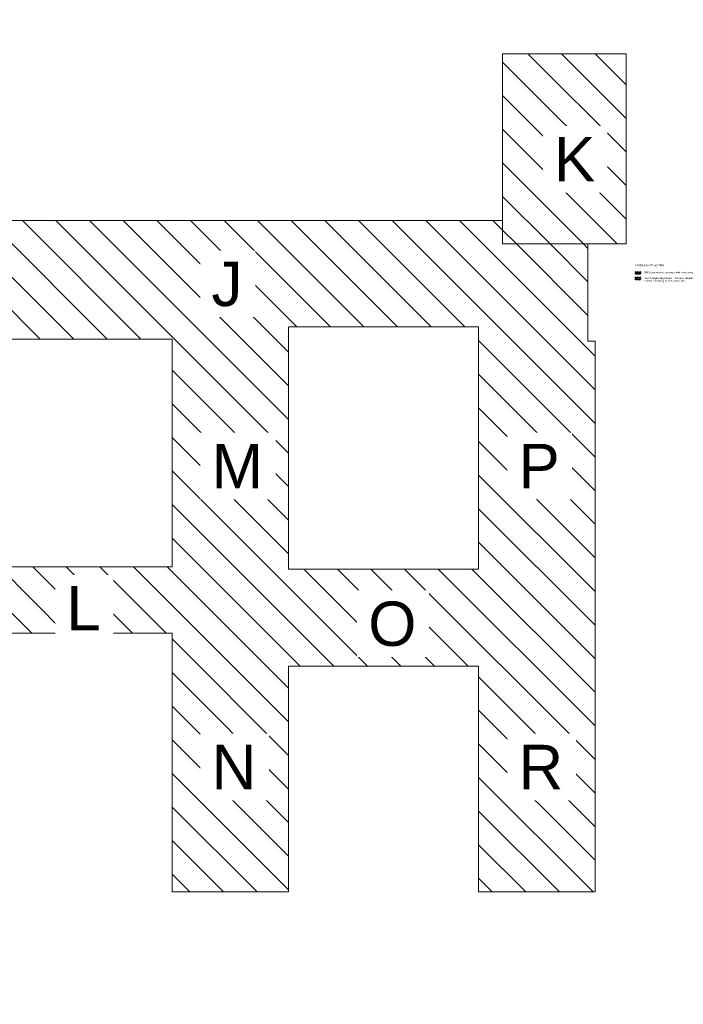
# Model space of a CAD drawing. Header units: centimetres. Extents: x -2992 to 20738, y -8842 to 3590.
# Tile 6 of 6: x 12362 to 20738, y -8842 to 3590. Entities that reach past the tile are written whole.
import ezdxf

# ---------------------------------------------------------------- set-up
doc = ezdxf.new("R2010")
doc.units = ezdxf.units.CM
for name, color, linetype, lineweight in [('A-DETL-GENF', 92, 'Continuous', 9), ('A-DETL-MEDM', 33, 'Continuous', 9), ('G-ANNO-TEXT', 231, 'Continuous', 13)]:
    doc.layers.add(name, color=color, linetype=linetype, lineweight=lineweight)
doc.styles.add('Arial Narrow_2', font='ARIALN.TTF', dxfattribs={"height": 22})
doc.styles.add('Arial Narrow_3', font='ARIALN.TTF', dxfattribs={"height": 25})
doc.styles.add('Arial_1', font='arial.ttf', dxfattribs={"height": 560})
pattern_1 = [(315, (10479.13, 0), (212.132, 212.132), [])]

msp = doc.modelspace()

# ---------------------------------------------------------------- hatches: boundary and pattern name
at = {"layer": 'A-DETL-GENF', "lineweight": 18}
h = msp.add_hatch(dxfattribs=at)
h.set_pattern_fill('FP_4', color=250, style=0, pattern_type=2)
h.set_pattern_definition(pattern_1)
h.paths.add_polyline_path([(18454.7, 758), (20014.7, 758), (20014.7, 3158), (18454.7, 3158), (18454.7, 1054)], flags=0)
h.paths.add_polyline_path([(2480.7, 1220), (4880.7, 1220), (4880.7, 2420), (9162.7, 2420), (9162.7, 2865), (11562.7, 2865), (11562.7, 2420), (11937.8, 2420), (12124.3, 3590), (2480.7, 3590), (2480.7, 2420)], flags=0)
h = msp.add_hatch(dxfattribs=at)
h.set_pattern_fill('FP_4', color=250, style=0, pattern_type=2)
h.set_pattern_definition(pattern_1)
h.paths.add_polyline_path([(5107.7, -8842), (6097.7, -8842), (6457.7, -6952), (5107.7, -6952), (4987.7, -7582), (5107.7, -7582), (4987.7, -8212), (5107.7, -8212), (4987.7, -8842)], flags=0)
h.paths.add_polyline_path([(19624.7, -7423), (19624.7, -469), (19534.7, -469), (19534.7, 758), (18454.7, 758), (18454.7, 1054), (11884.7, 1054), (11884.7, -442), (14284.7, -442), (14284.7, -3319), (11884.7, -3319), (11884.7, -4155), (14284.7, -4155), (14284.7, -7423), (15754.7, -7423), (15754.7, -4573), (18154.7, -4573), (18154.7, -7423)], flags=0)
h.paths.add_polyline_path([(10925.7, -7135), (11737.7, -7135), (11737.7, -4225), (10957.7, -4225), (10957.7, -6025), (5107.7, -6025), (5107.7, -6925), (6757.7, -6925), (6757.7, -7135), (10555.7, -7135)], flags=0)
h.paths.add_polyline_path([(9125.7, -4155), (10925.7, -4155), (10925.7, -2655), (4925.7, -2655), (4925.7, -3135), (1888.7, -3135), (1888.7, -4155), (6725.7, -4155), (6725.7, -3581), (9125.7, -3581)], flags=0)
h.paths.add_polyline_path([(18154.7, -3346), (15754.7, -3346), (15754.7, -288), (18154.7, -288), (18154.7, -3319)], flags=0)
h.paths.add_polyline_path([(10555.7, -1215), (10555.7, 465), (2488.7, 465), (2488.7, -735), (4925.7, -735), (4925.7, -1215)], flags=0)
at = {"layer": 'A-DETL-GENF'}
h = msp.add_hatch(dxfattribs=at)
h.set_pattern_fill('FP_5', color=8, style=0, pattern_type=2)
h.set_pattern_definition([(315, (19967.273, 0), (10.6066, 10.6066), [])])
h.paths.add_polyline_path([(20205.5, 371.2), (20205.5, 411.2), (20125.5, 411.2), (20125.5, 371.2)], flags=0)
h = msp.add_hatch(dxfattribs=at)
h.set_pattern_fill('FP_6', color=8, style=0, pattern_type=2)
h.set_pattern_definition([(45, (19967.273, 0), (-10.6066, 10.6066), [])])
h.paths.add_polyline_path([(20205.5, 301.2), (20205.5, 341.2), (20125.5, 341.2), (20125.5, 301.2)], flags=0)

# ---------------------------------------------------------------- linework, layer by layer
at = {"layer": 'A-DETL-MEDM'}
for p, q in [((20014.7, 3158), (18454.7, 3158)), ((18454.7, 3158), (18454.7, 758)), ((20014.7, 758), (20014.7, 3158)), ((18454.7, 1054), (11562.7, 1054)), ((18454.7, 758), (18454.7, 1054)), ((19534.7, 758), (18454.7, 758)), ((18454.7, 758), (20014.7, 758)), ((19534.7, -469), (19534.7, 758)), ((15754.7, -3346), (15754.7, -288)), ((15754.7, -288), (18154.7, -288)), ((18154.7, -288), (18154.7, -3346)), ((11884.7, -442), (14284.7, -442)), ((14284.7, -442), (14284.7, -3319)), ((19624.7, -469), (19534.7, -469)), ((19624.7, -7423), (19624.7, -469)), ((14284.7, -3319), (11884.7, -3319)), ((18154.7, -3346), (15754.7, -3346)), ((9125.7, -4155), (14284.7, -4155)), ((14284.7, -4155), (14284.7, -7423)), ((15754.7, -7423), (15754.7, -4573)), ((15754.7, -4573), (18154.7, -4573)), ((18154.7, -4573), (18154.7, -7423)), ((14284.7, -7423), (15754.7, -7423)), ((18154.7, -7423), (19624.7, -7423))]:
    msp.add_line(p, q, dxfattribs=at)

# ---------------------------------------------------------------- texts
at = {"layer": 'G-ANNO-TEXT', "color": 7, "attachment_point": 1, "line_spacing_factor": 0.949189}
for s, insert, char_height, width, style in [('\\pxt5.08,10.16,15.24,20.32,25.4,30.48,35.56,40.64,45.72,50.8,55.88,60.96,66.04,71.12,76.2,81.28,86.36,91.44,96.52,101.6,106.68,111.76,116.84,121.92,127,132.08,137.16,142.24,147.32,152.4,157.48,162.56;{LEGENDA OZNACZEŃ:}', (20126.1, 499.2), 25, 314.716, 'Arial Narrow_3'), ('\\pxt5.77273,11.54545,17.31818,23.09091,28.86364,34.63636,40.40909,46.18182,51.95455,57.72727,63.5,69.27273,75.04545,80.81818,86.59091,92.36364,98.13636,103.90909,109.68182,115.45455,121.22727,127,132.77273,138.54545,144.31818,150.09091,155.86364,161.63636,167.40909,173.18182,178.95455,184.72727;{REI60 wydzielenie pożarowe klatki schodowej}', (20242.9, 408.2), 22, 506.414, 'Arial Narrow_2'), ('\\pxt5.77273,11.54545,17.31818,23.09091,28.86364,34.63636,40.40909,46.18182,51.95455,57.72727,63.5,69.27273,75.04545,80.81818,86.59091,92.36364,98.13636,103.90909,109.68182,115.45455,121.22727,127,132.77273,138.54545,144.31818,150.09091,155.86364,161.63636,167.40909,173.18182,178.95455,184.72727;{pas międzykondygnacyjny - pomiędzy oknami\\Pz wełny mineralnej na pełną wysokość}', (20242.9, 338.2), 22, 503.788, 'Arial Narrow_2')]:
    msp.add_mtext(s, dxfattribs=dict(at, insert=insert, char_height=char_height, width=width, style=style))

# ---------------------------------------------------------------- next in the draw order: texts
at = {"layer": 'G-ANNO-TEXT', "color": 7, "char_height": 560, "attachment_point": 1, "line_spacing_factor": 0.936439, "style": 'Arial_1', "bg_fill": 3, "box_fill_scale": 1.25, "bg_fill_color": 256, "bg_fill_true_color": 13158600, "bg_fill_transparency": 0}
for s, insert, width in [('\\pxt4.53571,9.07143,13.60714,18.14286,22.67857,27.21429,31.75,36.28571,40.82143,45.35714,49.89286,54.42857,58.96429,63.5,68.03571,72.57143,77.10714,81.64286,86.17857,90.71429,95.25,99.78571,104.32143,108.85714,113.39286,117.92857,122.46429,127,131.53571,136.07143,140.60714,145.14286;{K}', (19105, 2107.7), 535.3), ('\\pxt4.53571,9.07143,13.60714,18.14286,22.67857,27.21429,31.75,36.28571,40.82143,45.35714,49.89286,54.42857,58.96429,63.5,68.03571,72.57143,77.10714,81.64286,86.17857,90.71429,95.25,99.78571,104.32143,108.85714,113.39286,117.92857,122.46429,127,131.53571,136.07143,140.60714,145.14286;{J}', (14782.4, 534.4), 414.1), ('\\pxt4.53571,9.07143,13.60714,18.14286,22.67857,27.21429,31.75,36.28571,40.82143,45.35714,49.89286,54.42857,58.96429,63.5,68.03571,72.57143,77.10714,81.64286,86.17857,90.71429,95.25,99.78571,104.32143,108.85714,113.39286,117.92857,122.46429,127,131.53571,136.07143,140.60714,145.14286;{M}', (14782.4, -1765.6), 668.62), ('\\pxt4.53571,9.07143,13.60714,18.14286,22.67857,27.21429,31.75,36.28571,40.82143,45.35714,49.89286,54.42857,58.96429,63.5,68.03571,72.57143,77.10714,81.64286,86.17857,90.71429,95.25,99.78571,104.32143,108.85714,113.39286,117.92857,122.46429,127,131.53571,136.07143,140.60714,145.14286;{P}', (18656.8, -1765.6), 535.3), ('\\pxt4.53571,9.07143,13.60714,18.14286,22.67857,27.21429,31.75,36.28571,40.82143,45.35714,49.89286,54.42857,58.96429,63.5,68.03571,72.57143,77.10714,81.64286,86.17857,90.71429,95.25,99.78571,104.32143,108.85714,113.39286,117.92857,122.46429,127,131.53571,136.07143,140.60714,145.14286;{L}', (12950.2, -3560.1), 454.5), ('\\pxt4.53571,9.07143,13.60714,18.14286,22.67857,27.21429,31.75,36.28571,40.82143,45.35714,49.89286,54.42857,58.96429,63.5,68.03571,72.57143,77.10714,81.64286,86.17857,90.71429,95.25,99.78571,104.32143,108.85714,113.39286,117.92857,122.46429,127,131.53571,136.07143,140.60714,145.14286;{O}', (16761, -3756.5), 628.22), ('\\pxt4.53571,9.07143,13.60714,18.14286,22.67857,27.21429,31.75,36.28571,40.82143,45.35714,49.89286,54.42857,58.96429,63.5,68.03571,72.57143,77.10714,81.64286,86.17857,90.71429,95.25,99.78571,104.32143,108.85714,113.39286,117.92857,122.46429,127,131.53571,136.07143,140.60714,145.14286;{N}', (14782.4, -5565.6), 587.82), ('\\pxt4.53571,9.07143,13.60714,18.14286,22.67857,27.21429,31.75,36.28571,40.82143,45.35714,49.89286,54.42857,58.96429,63.5,68.03571,72.57143,77.10714,81.64286,86.17857,90.71429,95.25,99.78571,104.32143,108.85714,113.39286,117.92857,122.46429,127,131.53571,136.07143,140.60714,145.14286;{R}', (18656.8, -5565.6), 587.82)]:
    msp.add_mtext(s, dxfattribs=dict(at, insert=insert, width=width))

doc.saveas('drawing.dxf')
